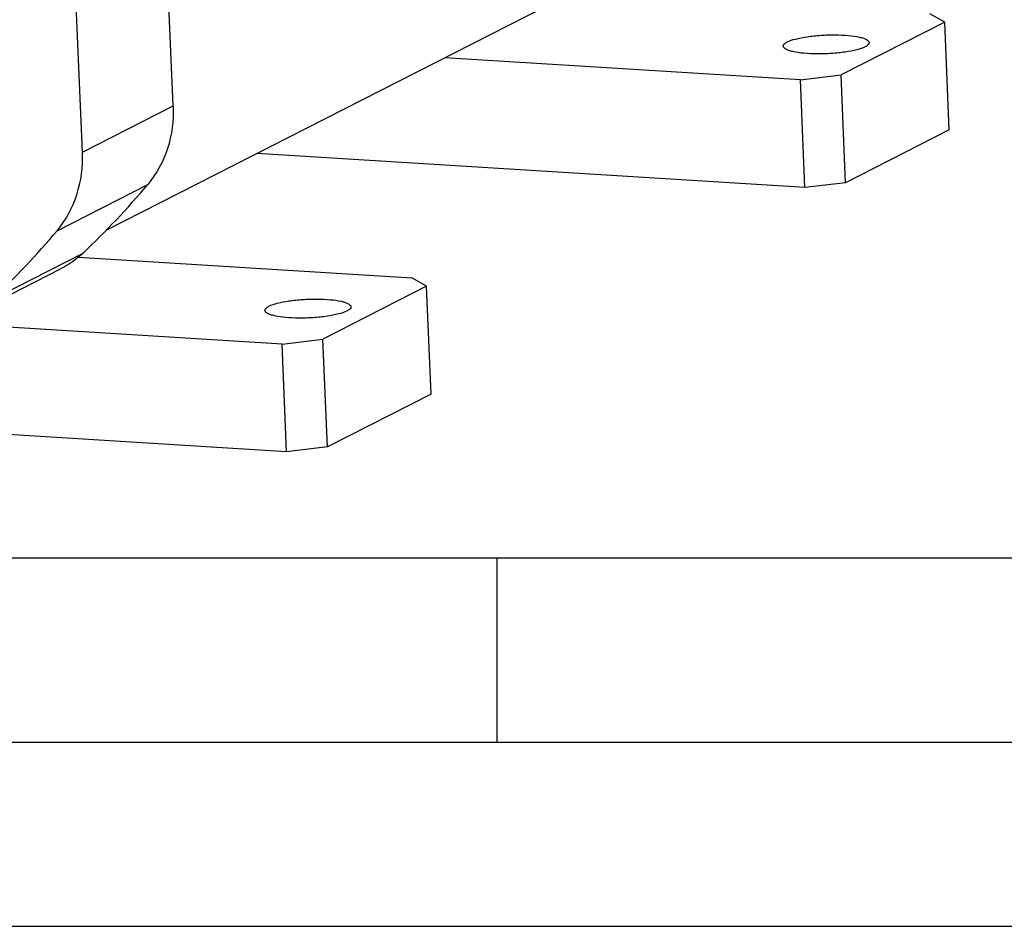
# Model space of a CAD drawing. Header units: millimetres. Extents: x 0 to 420, y 0 to 297.
# Tile 12 of 66: x 205 to 231, y 0 to 25. Entities that reach past the tile are written whole.
import ezdxf

# ---------------------------------------------------------------- set-up
doc = ezdxf.new("R2010")
doc.units = ezdxf.units.MM
doc.header["$LTSCALE"] = 23.1
doc.layers.get('0').update_dxf_attribs({"linetype": 'CONTINUOUS'})
doc.layers.add('COMPONENTS', color=7, linetype='CONTINUOUS')

msp = doc.modelspace()

# ---------------------------------------------------------------- linework, layer by layer
at = {"color": 7, "linetype": 'CONTINUOUS'}
msp.add_line((25, 10), (410, 10), dxfattribs=at)
at = {"color": 2, "linetype": 'CONTINUOUS'}
for p, q in [((217.5, 5), (217.5, 10)), ((20, 5), (415, 5)), ((0, 0), (232.75, 0))]:
    msp.add_line(p, q, dxfattribs=at)
at = {"layer": 'COMPONENTS', "color": 7, "linetype": 'CONTINUOUS'}
for p, q in [((208.71407, 22.26037), (207.33983, 55.17448)), ((206.2546, 21.00577), (204.88037, 53.91988)), ((221.49679, 26.32881), (206.89063, 18.87808)), ((229.64285, 24.53582), (229.23932, 24.76195)), ((229.64285, 24.53582), (226.83203, 23.10199)), ((229.76497, 21.61089), (229.64285, 24.53582)), ((225.7258, 22.96967), (216.08597, 23.5687)), ((225.7258, 22.96967), (226.83203, 23.10199)), ((225.84792, 20.04475), (225.7258, 22.96967)), ((226.95415, 20.17707), (226.83203, 23.10199)), ((206.2546, 21.00577), (208.71407, 22.26037)), ((229.76497, 21.61089), (226.95415, 20.17707)), ((225.84792, 20.04475), (210.98796, 20.96816)), ((205.56573, 18.87449), (208.0252, 20.12909)), ((226.95415, 20.17707), (225.84792, 20.04475)), ((203.81475, 17.01517), (206.27421, 18.26976)), ((206.14417, 18.15466), (215.18523, 17.59284)), ((203.20356, 16.58223), (205.66303, 17.83682)), ((215.58876, 17.3667), (212.77794, 15.93288)), ((215.58876, 17.3667), (215.18523, 17.59284)), ((215.71088, 14.44178), (215.58876, 17.3667)), ((211.67171, 15.80056), (202.59832, 16.36439)), ((211.67171, 15.80056), (212.77794, 15.93288)), ((211.79383, 12.87564), (211.67171, 15.80056)), ((212.90006, 13.00795), (212.77794, 15.93288)), ((211.79383, 12.87564), (166.65195, 15.68079)), ((215.71088, 14.44178), (212.90006, 13.00795)), ((212.90006, 13.00795), (211.79383, 12.87564))]:
    msp.add_line(p, q, dxfattribs=at)
for centre in [(190.47169, 34.90558), (188.01222, 33.65098)]:
    msp.add_arc(centre, 22.94494, 313.528478, 319.909428, dxfattribs=at)
for points, knots in [([(225.36889, 23.99716), (225.43894, 24.03289), (225.61819, 24.08895), (225.92421, 24.147), (226.28615, 24.1838), (226.66305, 24.19554), (227.01406, 24.17989), (227.27013, 24.14633), (227.43376, 24.10159), (227.5263, 24.06513), (227.58985, 24.01583), (227.59137, 23.98022)], [0, 0, 0, 0, 0.10265954, 0.24291128, 0.40677477, 0.57686467, 0.73498315, 0.86453622, 0.91456116, 0.95346994, 1, 1, 1, 1]), ([(225.26008, 23.88275), (225.25966, 23.89248), (225.26671, 23.92138), (225.30645, 23.96213), (225.34533, 23.98514), (225.36889, 23.99716)], [0, 0, 0, 0, 0.17725192, 0.51834669, 1, 1, 1, 1]), ([(227.48256, 23.86581), (227.41251, 23.83008), (227.23327, 23.77402), (226.92725, 23.71597), (226.5653, 23.67917), (226.1884, 23.66743), (225.8374, 23.68308), (225.58133, 23.71664), (225.4177, 23.76138), (225.32515, 23.79784), (225.2616, 23.84714), (225.26008, 23.88275)], [0, 0, 0, 0, 0.10265954, 0.24291128, 0.40677477, 0.57686467, 0.73498315, 0.86453622, 0.91456116, 0.95346994, 1, 1, 1, 1]), ([(227.59137, 23.98022), (227.59179, 23.97049), (227.58475, 23.94159), (227.545, 23.90084), (227.50612, 23.87783), (227.48256, 23.86581)], [0, 0, 0, 0, 0.17725192, 0.51834669, 1, 1, 1, 1]), ([(208.71407, 22.26037), (208.73027, 21.87223), (208.63567, 21.10075), (208.2643, 20.41293), (208.0252, 20.12909)], [0, 0, 0, 0, 0.51141747, 1, 1, 1, 1]), ([(205.56573, 18.87449), (205.80484, 19.15834), (206.1762, 19.84616), (206.27081, 20.61764), (206.2546, 21.00577)], [0, 0, 0, 0, 0.48858253, 1, 1, 1, 1]), ([(211.20599, 16.71364), (211.20557, 16.72336), (211.21262, 16.75226), (211.25236, 16.79301), (211.29124, 16.81602), (211.3148, 16.82804)], [0, 0, 0, 0, 0.17725192, 0.51834669, 1, 1, 1, 1]), ([(211.3148, 16.82804), (211.38485, 16.86378), (211.5641, 16.91984), (211.87012, 16.97788), (212.23206, 17.01468), (212.60896, 17.02643), (212.95997, 17.01077), (213.21604, 16.97722), (213.37967, 16.93248), (213.47221, 16.89601), (213.53576, 16.84671), (213.53729, 16.8111)], [0, 0, 0, 0, 0.10265954, 0.24291128, 0.40677477, 0.57686467, 0.73498315, 0.86453622, 0.91456116, 0.95346994, 1, 1, 1, 1]), ([(213.42847, 16.6967), (213.35842, 16.66097), (213.17918, 16.6049), (212.87316, 16.54686), (212.51121, 16.51006), (212.13431, 16.49831), (211.78331, 16.51397), (211.52724, 16.54753), (211.36361, 16.59226), (211.27106, 16.62873), (211.20751, 16.67803), (211.20599, 16.71364)], [0, 0, 0, 0, 0.10265954, 0.24291128, 0.40677477, 0.57686467, 0.73498315, 0.86453622, 0.91456116, 0.95346994, 1, 1, 1, 1]), ([(213.53729, 16.8111), (213.5377, 16.80138), (213.53066, 16.77248), (213.49091, 16.73173), (213.45203, 16.70872), (213.42847, 16.6967)], [0, 0, 0, 0, 0.17725192, 0.51834669, 1, 1, 1, 1])]:
    msp.add_open_spline(points, degree=3, knots=knots, dxfattribs=at)
msp.add_open_spline([(206.27421, 18.26976), (206.09322, 18.09787), (205.88552, 17.95033), (205.66317, 17.8369)], degree=3, dxfattribs=at)

doc.saveas('drawing.dxf')
